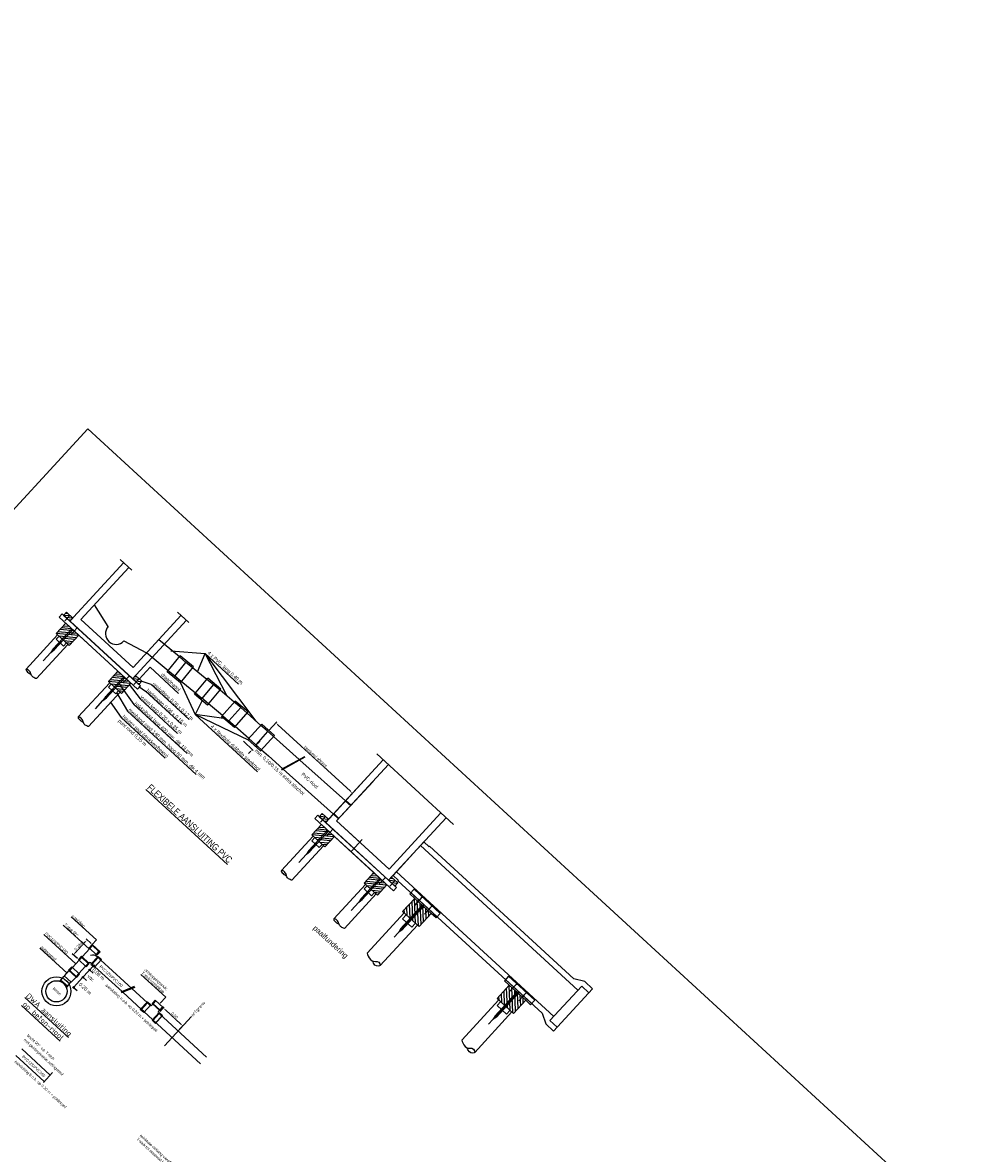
# Model space of a CAD drawing. Header units: metres. Extents: x 111546 to 149831, y 498798 to 507863.
# Tile 145 of 256: x 113094 to 113108, y 500855 to 500871. Entities that reach past the tile are written whole.
import ezdxf

# ---------------------------------------------------------------- set-up
doc = ezdxf.new("R2010")
doc.units = ezdxf.units.M
doc.linetypes.add('DASHDOT', pattern=[25.4, 12.7, -6.35, 0, -6.35])
doc.linetypes.add('HIDDEN', pattern=[9.525, 6.35, -3.175])
doc.layers.add('0-hulplijn', color=6, linetype='Continuous', plot=False)
for name, color, linetype in [('7-maatvoering', 3, 'Continuous'), ('7-nw-constr- hout', 3, 'Continuous'), ('7-nw-details', 2, 'Continuous'), ('temp', 7, 'Continuous')]:
    doc.layers.add(name, color=color, linetype=linetype)
doc.styles.get("Standard").update_dxf_attribs({"font": 'isocp-ie.shx'})
doc.styles.add('Stempel', font='arial.ttf')
doc.styles.add('Zaanstad', font='ARIALN.TTF')
doc.dimstyles.new('1-20', dxfattribs={"dimtxt": 0.04, "dimasz": 0.04, "dimexe": 0.02, "dimexo": 0.02, "dimgap": 0.01, "dimtad": 1, "dimzin": 0, "dimdsep": 46, "dimtxsty": 'Zaanstad', "dimcen": 0, "dimclrd": 256, "dimclre": 256, "dimclrt": 256, "dimadec": 0, "dimazin": 0, "dimtfac": 1, "dimtofl": 0, "dimtmove": 0, "dimatfit": 3, "dimfxl": 1, "dimtfill": 1, "dimtolj": 1, "dimtzin": 0, "dimlwd": -1, "dimlwe": -1, "dimarcsym": 0})

# ---------------------------------------------------------------- blocks, each defined once
blk = doc.blocks.new('*D1353')
at = {"layer": '7-nw-details', "transparency": 16777216}
for p, q in [((113096.314, 500857.309), (113096.372, 500857.372)), ((113096.388, 500857.33), (113096.604, 500857.131)), ((113096.589, 500857.056), (113096.647, 500857.119))]:
    blk.add_line(p, q, dxfattribs=at)
for points in [[(113096.392, 500857.335), (113096.383, 500857.326), (113096.358, 500857.358)], [(113096.609, 500857.136), (113096.6, 500857.126), (113096.634, 500857.104)]]:
    blk.add_solid(points, dxfattribs=at)
at = {"layer": 'Defpoints', "color": 0, "transparency": 16777216}
for p in [(113096.3, 500857.294), (113096.634, 500857.104), (113096.576, 500857.041)]:
    blk.add_point(p, dxfattribs=at)
at = {"layer": '7-nw-details', "transparency": 16777216, "insert": (113096.517, 500857.253), "char_height": 0.04, "attachment_point": 5, "rotation": 317.4144, "style": 'Zaanstad', "bg_fill": 3, "box_fill_scale": 1.1, "bg_fill_color": 256, "bg_fill_true_color": 13158600, "bg_fill_transparency": 0}
blk.add_mtext('\\A1;0.50', dxfattribs=at)
blk = doc.blocks.new('*D1354')
at = {"layer": '7-nw-details', "transparency": 16777216}
for p, q in [((113095.112, 500858.138), (113095.254, 500858.293)), ((113095.339, 500858.269), (113095.267, 500858.336)), ((113095.143, 500858.056), (113095.07, 500858.122))]:
    blk.add_line(p, q, dxfattribs=at)
for points in [[(113095.249, 500858.297), (113095.259, 500858.288), (113095.281, 500858.322)], [(113095.107, 500858.143), (113095.117, 500858.134), (113095.085, 500858.109)]]:
    blk.add_solid(points, dxfattribs=at)
at = {"layer": 'Defpoints', "color": 0, "transparency": 16777216}
for p in [(113095.354, 500858.256), (113095.158, 500858.042)]:
    blk.add_point(p, dxfattribs=at)
at = {"layer": '7-nw-details', "transparency": 16777216, "insert": (113095.161, 500858.236), "char_height": 0.04, "attachment_point": 5, "rotation": 47.4144, "style": 'Zaanstad', "bg_fill": 3, "box_fill_scale": 1.1, "bg_fill_color": 256, "bg_fill_true_color": 13158600, "bg_fill_transparency": 0}
blk.add_mtext('\\A1;0.28m', dxfattribs=at)
at = {"layer": 'Defpoints', "color": 0, "transparency": 16777216}
blk.add_point((113095.281, 500858.322), dxfattribs=at)
blk = doc.blocks.new('*D1403')
at = {"layer": '7-nw-details', "transparency": 16777216}
for p, q in [((113097.85, 500861.284), (113097.963, 500861.407)), ((113097.979, 500861.365), (113099.004, 500860.423)), ((113098.948, 500860.302), (113099.047, 500860.41))]:
    blk.add_line(p, q, dxfattribs=at)
for points in [[(113097.983, 500861.37), (113097.974, 500861.36), (113097.949, 500861.392)], [(113099.008, 500860.427), (113098.999, 500860.418), (113099.033, 500860.395)]]:
    blk.add_solid(points, dxfattribs=at)
at = {"layer": 'Defpoints', "color": 0, "transparency": 16777216}
for p in [(113097.837, 500861.269), (113098.934, 500860.287), (113099.033, 500860.395)]:
    blk.add_point(p, dxfattribs=at)
at = {"layer": '7-nw-details', "transparency": 16777216, "insert": (113098.512, 500860.916), "char_height": 0.04, "attachment_point": 5, "rotation": 317.4144, "style": 'Zaanstad', "bg_fill": 3, "box_fill_scale": 1.1, "bg_fill_color": 256, "bg_fill_true_color": 13158600, "bg_fill_transparency": 0}
blk.add_mtext('\\A1;berekend afschot', dxfattribs=at)
blk = doc.blocks.new('*D1404')
at = {"layer": '7-nw-details', "transparency": 16777216}
for p, q in [((113097.491, 500861.131), (113097.631, 500861.002)), ((113097.7, 500861.106), (113097.727, 500861.136)), ((113097.589, 500860.986), (113097.562, 500860.956)), ((113097.673, 500861.077), (113097.688, 500861.063))]:
    blk.add_line(p, q, dxfattribs=at)
for points in [[(113097.695, 500861.111), (113097.705, 500861.102), (113097.673, 500861.077)], [(113097.584, 500860.99), (113097.594, 500860.981), (113097.616, 500861.015)]]:
    blk.add_solid(points, dxfattribs=at)
at = {"layer": 'Defpoints', "color": 0, "transparency": 16777216}
for p in [(113097.476, 500861.144), (113097.658, 500861.091), (113097.616, 500861.015)]:
    blk.add_point(p, dxfattribs=at)
blk = doc.blocks.new('hakkelbout')
at = {"layer": '7-maatvoering', "linetype": 'DASHDOT', "ltscale": 0.5}
blk.add_line((0, 0.016), (0, -0.383), dxfattribs=at)
at = {"layer": '7-nw-constr- hout'}
for p, q in [((-0.016, 0), (0.016, 0)), ((-0.008, -0.008), (-0.008, -0.289)), ((0.008, -0.008), (0.008, -0.289)), ((-0.008, -0.289), (0, -0.321)), ((0.008, -0.289), (0, -0.321))]:
    blk.add_line(p, q, dxfattribs=at)
at = {"layer": '7-nw-constr- hout', "ltscale": 0.2}
for p, q in [((-0.016, 0), (-0.016, -0.008)), ((-0.016, -0.008), (0.016, -0.008)), ((0.016, 0), (0.016, -0.008))]:
    blk.add_line(p, q, dxfattribs=at)
blk = doc.blocks.new('buis400')
at = {"layer": '7-nw-details'}
for p, q in [((2.51, 0.2), (0.11, 0.2)), ((2.51, -0.2), (0.11, -0.2))]:
    blk.add_line(p, q, dxfattribs=at)
blk.add_lwpolyline([(2.51, -0.255), (2.43, -0.255), (2.43, -0.263), (0.23, -0.263), (0.12, -0.323), (0, -0.323), (0, 0.323), (0.12, 0.323), (0.23, 0.263), (2.43, 0.263), (2.43, 0.255), (2.51, 0.255)], close=True, dxfattribs=at)
blk.add_lwpolyline([(0, 0.263), (0.11, 0.263), (0.11, -0.263), (0, -0.263)], dxfattribs=at)

msp = doc.modelspace()

# ---------------------------------------------------------------- linework, layer by layer
at = {"layer": '7-nw-details', "ltscale": 0.2}
for p, q in [((113095.7987, 500863.6582), (113095.0377, 500862.8301)), ((113095.8722, 500863.5907), (113095.1928, 500862.8514)), ((113095.5793, 500862.7535), (113095.3846, 500863.0601)), ((113094.8864, 500862.8876), (113094.927, 500862.9319)), ((113094.8864, 500862.8876), (113095.9932, 500861.8703)), ((113094.927, 500862.9319), (113096.0339, 500861.9145)), ((113094.9899, 500862.9558), (113094.9492, 500862.9115)), ((113095.0377, 500862.8301), (113094.9492, 500862.9115)), ((113094.9543, 500862.917), (113095.0401, 500862.9096)), ((113095.0375, 500862.9125), (113094.9658, 500862.8345)), ((113095.0375, 500862.9125), (113094.9664, 500862.8352)), ((113094.9782, 500862.8848), (113095.0763, 500862.8764)), ((113094.98, 500862.945), (113095.0038, 500862.9429)), ((113094.9899, 500862.9558), (113095.0784, 500862.8744)), ((113095.0144, 500862.8515), (113095.0541, 500862.8481)), ((113095.0341, 500862.9089), (113095.033, 500862.9166)), ((113095.0426, 500862.9078), (113095.0341, 500862.9089)), ((113095.0784, 500862.8744), (113095.0377, 500862.8301)), ((113095.1928, 500862.8514), (113095.9307, 500862.1733)), ((113096.6841, 500862.8444), (113095.9228, 500862.0159)), ((113095.9307, 500862.1733), (113096.61, 500862.9126)), ((113094.8011, 500862.4378), (113095.0581, 500862.7175)), ((113094.8152, 500862.4235), (113095.0729, 500862.7039)), ((113094.8434, 500862.6554), (113094.9788, 500862.8027)), ((113094.869, 500862.6832), (113095.1345, 500862.6595)), ((113095.0968, 500862.6942), (113094.8942, 500862.7106)), ((113094.9201, 500862.7388), (113095.0615, 500862.7267)), ((113094.9439, 500862.7648), (113095.0279, 500862.7576)), ((113095.1632, 500862.6332), (113094.9788, 500862.8027)), ((113095.0377, 500862.8301), (113095.9228, 500862.0159)), ((113095.0508, 500862.7241), (113095.0569, 500862.7307)), ((113095.0789, 500862.6984), (113095.0508, 500862.7241)), ((113095.1404, 500862.7356), (113095.0552, 500862.6429)), ((113095.0789, 500862.6984), (113095.085, 500862.705)), ((113094.417, 500862.1533), (113094.8625, 500862.638)), ((113094.7671, 500862.386), (113094.9145, 500862.5464)), ((113095.0279, 500862.4859), (113094.8434, 500862.6554)), ((113095.1583, 500862.6278), (113094.8437, 500862.6551)), ((113094.8439, 500862.5733), (113094.8846, 500862.6175)), ((113094.9472, 500862.4783), (113094.8439, 500862.5733)), ((113094.8804, 500862.6214), (113095.1324, 500862.5994)), ((113095.1071, 500862.5716), (113094.9164, 500862.5884)), ((113094.9472, 500862.4783), (113094.9879, 500862.5226)), ((113094.9524, 500862.5553), (113095.0815, 500862.5435)), ((113095.0279, 500862.4859), (113095.1632, 500862.6332)), ((113095.1632, 500862.6332), (113095.7166, 500862.1245)), ((113095.8007, 500862.5501), (113096.1224, 500862.382)), ((113094.5651, 500862.0182), (113095.01, 500862.5023)), ((113094.6598, 500862.2692), (113094.7671, 500862.386)), ((113094.8011, 500862.4378), (113094.7671, 500862.386)), ((113094.7671, 500862.386), (113094.8152, 500862.4235)), ((113094.8015, 500862.4373), (113094.8008, 500862.4366)), ((113095.0558, 500862.5154), (113094.9893, 500862.5214)), ((113095.5811, 500861.9771), (113095.7166, 500862.1245)), ((113095.6577, 500862.0605), (113095.7993, 500862.0483)), ((113095.6816, 500862.0865), (113095.7655, 500862.0793)), ((113095.7073, 500862.1144), (113095.7297, 500862.1125)), ((113095.7166, 500862.1245), (113095.9009, 500861.9548)), ((113095.7885, 500862.0458), (113095.7945, 500862.0524)), ((113095.8165, 500862.0201), (113095.7885, 500862.0458)), ((113095.8781, 500862.0573), (113095.7929, 500861.9646)), ((113095.9638, 500862.0606), (113095.9231, 500862.0163)), ((113095.95, 500862.0458), (113095.9839, 500862.0422)), ((113095.9638, 500862.0606), (113096.0524, 500861.9792)), ((113095.1546, 500861.475), (113095.6002, 500861.9597)), ((113095.5387, 500861.7594), (113095.7958, 500862.0392)), ((113095.5529, 500861.7452), (113095.8106, 500862.0256)), ((113095.8959, 500861.9494), (113095.5809, 500861.9769)), ((113095.7655, 500861.8076), (113095.5811, 500861.9771)), ((113095.5816, 500861.895), (113095.6223, 500861.9392)), ((113095.6849, 500861.8), (113095.5816, 500861.895)), ((113095.6066, 500862.0049), (113095.8722, 500861.9812)), ((113095.6181, 500861.9431), (113095.8701, 500861.9211)), ((113095.8346, 500862.0158), (113095.6319, 500862.0323)), ((113095.8444, 500861.8934), (113095.6541, 500861.9101)), ((113095.7655, 500861.8076), (113095.9009, 500861.9548)), ((113095.8165, 500862.0201), (113095.8227, 500862.0267)), ((113095.9231, 500862.0163), (113096.0117, 500861.9349)), ((113095.9249, 500862.0182), (113096.0212, 500862.0079)), ((113096.0149, 500862.0139), (113095.9427, 500861.9353)), ((113095.9579, 500861.9844), (113096.0483, 500861.9748)), ((113095.9932, 500861.8703), (113096.0339, 500861.9145)), ((113095.9951, 500861.9502), (113096.023, 500861.9473)), ((113096.0524, 500861.9792), (113096.0117, 500861.9349)), ((113095.3027, 500861.3399), (113095.7477, 500861.824)), ((113095.5048, 500861.7077), (113095.6522, 500861.8681)), ((113095.5387, 500861.7594), (113095.5048, 500861.7077)), ((113095.5048, 500861.7077), (113095.5529, 500861.7452)), ((113095.5392, 500861.759), (113095.5385, 500861.7583)), ((113095.6849, 500861.8), (113095.7256, 500861.8443)), ((113095.6901, 500861.877), (113095.8185, 500861.8653)), ((113095.7927, 500861.8372), (113095.727, 500861.843)), ((113095.3974, 500861.5909), (113095.5048, 500861.7077)), ((113098.5006, 500860.04), (113098.5415, 500860.0845)), ((113098.5006, 500860.04), (113099.6136, 500859.017)), ((113098.5415, 500860.0845), (113099.6545, 500859.0615)), ((113098.6047, 500860.1085), (113098.5638, 500860.064)), ((113098.6528, 500859.9822), (113098.5638, 500860.064)), ((113098.5689, 500860.0696), (113098.6552, 500860.0621)), ((113098.6525, 500860.065), (113098.5805, 500859.9866)), ((113098.6525, 500860.065), (113098.5811, 500859.9873)), ((113098.593, 500860.0371), (113098.6916, 500860.0287)), ((113098.5948, 500860.0977), (113098.6187, 500860.0956)), ((113098.6047, 500860.1085), (113098.6937, 500860.0267)), ((113098.6294, 500860.0037), (113098.6693, 500860.0002)), ((113098.6491, 500860.0614), (113098.648, 500860.0692)), ((113098.6577, 500860.0603), (113098.6491, 500860.0614)), ((113098.6937, 500860.0267), (113098.6528, 500859.9822)), ((113098.4148, 500859.5876), (113098.6733, 500859.8689)), ((113098.429, 500859.5733), (113098.6882, 500859.8553)), ((113098.4574, 500859.8065), (113098.5935, 500859.9546)), ((113098.6429, 500859.6361), (113098.4574, 500859.8065)), ((113098.7741, 500859.7787), (113098.4577, 500859.8062)), ((113098.4831, 500859.8344), (113098.7501, 500859.8106)), ((113098.7122, 500859.8455), (113098.5085, 500859.862)), ((113098.5345, 500859.8904), (113098.6767, 500859.8781)), ((113098.5585, 500859.9165), (113098.6429, 500859.9092)), ((113098.779, 500859.7841), (113098.5935, 500859.9546)), ((113098.666, 500859.8756), (113098.6721, 500859.8822)), ((113098.6942, 500859.8497), (113098.666, 500859.8756)), ((113098.7561, 500859.8872), (113098.6704, 500859.794)), ((113098.6942, 500859.8497), (113098.7003, 500859.8564)), ((113098.0286, 500859.3016), (113098.4766, 500859.789)), ((113098.1775, 500859.1658), (113098.6249, 500859.6526)), ((113098.3807, 500859.5356), (113098.5289, 500859.6969)), ((113098.458, 500859.7239), (113098.4989, 500859.7684)), ((113098.5618, 500859.6284), (113098.458, 500859.7239)), ((113098.4946, 500859.7723), (113098.748, 500859.7502)), ((113098.7226, 500859.7223), (113098.5308, 500859.7391)), ((113098.5618, 500859.6284), (113098.6027, 500859.673)), ((113098.567, 500859.7058), (113098.6968, 500859.694)), ((113098.671, 500859.6657), (113098.6041, 500859.6717)), ((113098.6429, 500859.6361), (113098.779, 500859.7841)), ((113098.779, 500859.7841), (113099.3354, 500859.2727)), ((113098.2728, 500859.4182), (113098.3807, 500859.5356)), ((113098.4148, 500859.5876), (113098.3807, 500859.5356)), ((113098.3807, 500859.5356), (113098.429, 500859.5733)), ((113098.4153, 500859.5872), (113098.4146, 500859.5865)), ((113099.1566, 500858.9056), (113099.4151, 500859.1868)), ((113099.1708, 500858.8913), (113099.43, 500859.1732)), ((113099.1992, 500859.1244), (113099.3354, 500859.2727)), ((113099.4541, 500859.1634), (113099.2502, 500859.18)), ((113099.2763, 500859.2083), (113099.4186, 500859.1961)), ((113099.3003, 500859.2344), (113099.3846, 500859.2272)), ((113099.3261, 500859.2625), (113099.3486, 500859.2606)), ((113099.3354, 500859.2727), (113099.5207, 500859.1021)), ((113099.4077, 500859.1935), (113099.4138, 500859.2002)), ((113099.4359, 500859.1676), (113099.4077, 500859.1935)), ((113099.4979, 500859.2051), (113099.4122, 500859.1119)), ((113099.4359, 500859.1676), (113099.4421, 500859.1743)), ((113099.584, 500859.2084), (113099.5431, 500859.1639)), ((113099.5431, 500859.1639), (113099.6322, 500859.082)), ((113099.5449, 500859.1658), (113099.6417, 500859.1554)), ((113099.5702, 500859.1935), (113099.6042, 500859.1899)), ((113099.584, 500859.2084), (113099.6731, 500859.1266)), ((113098.7704, 500858.6195), (113099.2184, 500859.107)), ((113099.1224, 500858.8535), (113099.2707, 500859.0148)), ((113099.5158, 500859.0966), (113099.199, 500859.1242)), ((113099.3847, 500858.954), (113099.1992, 500859.1244)), ((113099.1997, 500859.0418), (113099.2406, 500859.0864)), ((113099.3036, 500858.9464), (113099.1997, 500859.0418)), ((113099.2249, 500859.1524), (113099.4919, 500859.1286)), ((113099.2364, 500859.0903), (113099.4898, 500859.0681)), ((113099.4639, 500859.0402), (113099.2726, 500859.057)), ((113099.3088, 500859.0237), (113099.438, 500859.012)), ((113099.3847, 500858.954), (113099.5207, 500859.1021)), ((113099.6354, 500859.1614), (113099.5628, 500859.0824)), ((113099.578, 500859.1318), (113099.669, 500859.1221)), ((113099.6136, 500859.017), (113099.6545, 500859.0615)), ((113099.6155, 500859.0974), (113099.6435, 500859.0944)), ((113099.6731, 500859.1266), (113099.6322, 500859.082)), ((113099.9029, 500859.0375), (113099.8432, 500858.9726)), ((113100.2738, 500858.6965), (113099.9029, 500859.0375)), ((113098.9193, 500858.4837), (113099.3667, 500858.9705)), ((113099.0145, 500858.7361), (113099.1224, 500858.8535)), ((113099.1566, 500858.9056), (113099.1224, 500858.8535)), ((113099.1224, 500858.8535), (113099.1708, 500858.8913)), ((113099.1571, 500858.9051), (113099.1563, 500858.9044)), ((113099.3036, 500858.9464), (113099.3445, 500858.9909)), ((113099.412, 500858.9837), (113099.3459, 500858.9896)), ((113099.9127, 500858.9086), (113099.7423, 500858.7231)), ((113099.9127, 500858.9086), (113099.8432, 500858.9726)), ((113100.23, 500858.6489), (113099.859, 500858.9898)), ((113099.886, 500858.591), (113099.8744, 500858.8669)), ((113099.9253, 500858.5549), (113099.9105, 500858.9062)), ((113100.1446, 500858.6955), (113099.9127, 500858.9086)), ((113100.0194, 500858.9299), (113099.9128, 500858.8141)), ((113099.9647, 500858.5187), (113099.9497, 500858.8747)), ((113099.7654, 500858.7018), (113099.2425, 500858.1329)), ((113099.9741, 500858.51), (113099.7423, 500858.7231)), ((113099.768, 500858.6995), (113099.7659, 500858.7489)), ((113099.8073, 500858.6633), (113099.8021, 500858.7882)), ((113099.8467, 500858.6272), (113099.8382, 500858.8276)), ((113100.1446, 500858.6955), (113099.9741, 500858.51)), ((113100.0016, 500858.5399), (113099.989, 500858.8385)), ((113100.0378, 500858.5793), (113100.0284, 500858.8024)), ((113100.1592, 500858.8022), (113100.0525, 500858.6864)), ((113100.0739, 500858.6186), (113100.0677, 500858.7662)), ((113100.1592, 500858.8022), (113100.0804, 500858.7166)), ((113100.1101, 500858.658), (113100.107, 500858.7301)), ((113100.2142, 500858.6316), (113100.1446, 500858.6955)), ((113100.2738, 500858.6965), (113100.2142, 500858.6316)), ((113099.9509, 500858.5313), (113099.4247, 500857.9588)), ((113099.7933, 500858.6763), (113099.7421, 500858.6206)), ((113099.872, 500858.5013), (113099.7421, 500858.6206)), ((113099.9231, 500858.5569), (113099.872, 500858.5013)), ((113101.2399, 500857.8087), (113101.1802, 500857.7437)), ((113101.2498, 500857.6798), (113101.1802, 500857.7437)), ((113101.567, 500857.42), (113101.196, 500857.761)), ((113101.6109, 500857.4677), (113101.2399, 500857.8087)), ((113101.2498, 500857.6798), (113101.0793, 500857.4943)), ((113101.1837, 500857.3983), (113101.1753, 500857.5988)), ((113101.223, 500857.3622), (113101.2114, 500857.6381)), ((113101.2623, 500857.3261), (113101.2475, 500857.6774)), ((113101.4816, 500857.4667), (113101.2498, 500857.6798)), ((113101.3567, 500857.7013), (113101.2501, 500857.5854)), ((113101.3567, 500857.7013), (113101.2779, 500857.6157)), ((113101.3017, 500857.2899), (113101.2867, 500857.6459)), ((113101.3386, 500857.3111), (113101.326, 500857.6097)), ((113101.3748, 500857.3505), (113101.3654, 500857.5735)), ((113101.4922, 500857.5761), (113101.3855, 500857.4603)), ((113101.4922, 500857.5761), (113101.4134, 500857.4905)), ((113101.1025, 500857.473), (113100.5795, 500856.9041)), ((113101.1303, 500857.4474), (113101.0791, 500857.3918)), ((113101.3111, 500857.2812), (113101.0793, 500857.4943)), ((113101.105, 500857.4707), (113101.1029, 500857.52)), ((113101.1443, 500857.4345), (113101.1391, 500857.5594)), ((113101.4816, 500857.4667), (113101.3111, 500857.2812)), ((113101.4109, 500857.3898), (113101.4047, 500857.5374)), ((113101.4471, 500857.4291), (113101.444, 500857.5013)), ((113101.5512, 500857.4028), (113101.4816, 500857.4667)), ((113101.6109, 500857.4677), (113101.5512, 500857.4028)), ((113101.2879, 500857.3025), (113100.7617, 500856.7299)), ((113101.209, 500857.2725), (113101.0791, 500857.3918)), ((113101.2601, 500857.3281), (113101.209, 500857.2725))]:
    msp.add_line(p, q, dxfattribs=at)
at = {"layer": '7-nw-details', "linetype": 'DASHDOT', "ltscale": 0.1}
for p, q in [((113095.7503, 500863.7026), (113095.914, 500863.5523)), ((113096.561, 500862.9575), (113096.7197, 500862.8117)), ((113098.3543, 500860.9126), (113098.0251, 500860.7309)), ((113098.3588, 500860.9045), (113098.0296, 500860.7228)), ((113099.0185, 500859.5778), (113099.1689, 500859.7414)), ((113095.9472, 500857.6611), (113095.7573, 500857.5839)), ((113095.9537, 500857.6491), (113095.7638, 500857.5719)), ((113096.377, 500856.8247), (113096.7556, 500857.2366)), ((113094.7911, 500856.4429), (113094.6633, 500856.304))]:
    msp.add_line(p, q, dxfattribs=at)
at = {"layer": '7-nw-details', "linetype": 'HIDDEN', "ltscale": 0.2}
for p, q in [((113096.3708, 500862.5034), (113096.2933, 500862.568)), ((113096.1997, 500862.3173), (113096.1223, 500862.3818)), ((113096.519, 500862.0512), (113096.6786, 500862.2468)), ((113096.6786, 500862.2468), (113096.5862, 500862.3238)), ((113096.7718, 500862.1708), (113096.6787, 500862.2468)), ((113096.519, 500862.0512), (113096.4266, 500862.1282)), ((113096.6122, 500861.9752), (113096.519, 500862.0513)), ((113096.9058, 500861.7355), (113097.0676, 500861.9293)), ((113097.0676, 500861.9293), (113096.9744, 500862.0054)), ((113097.1599, 500861.8523), (113097.0676, 500861.9293)), ((113096.908, 500861.7337), (113096.8126, 500861.8116)), ((113096.9981, 500861.6585), (113096.8966, 500861.7432)), ((113097.2857, 500861.4184), (113097.4527, 500861.6079)), ((113097.4527, 500861.6079), (113097.3603, 500861.685)), ((113097.543, 500861.5284), (113097.4527, 500861.6079)), ((113097.2817, 500861.4218), (113097.1934, 500861.4955)), ((113097.3761, 500861.339), (113097.2819, 500861.4219)), ((113097.8288, 500861.2765), (113097.7385, 500861.3561)), ((113097.8288, 500861.2765), (113097.9183, 500861.1963)), ((113097.6618, 500861.0872), (113097.5677, 500861.1701)), ((113097.658, 500861.0906), (113097.7476, 500861.0104)), ((113098.9341, 500860.2874), (113099.0084, 500860.2209)), ((113098.7632, 500860.1015), (113098.8375, 500860.035)), ((113095.3192, 500858.1993), (113095.3564, 500858.2398)), ((113095.3564, 500858.2398), (113095.4485, 500858.1551)), ((113095.1669, 500858.0336), (113095.2041, 500858.0741)), ((113095.2041, 500858.0741), (113095.2962, 500857.9895)), ((113095.3515, 500857.9794), (113095.4361, 500858.0715)), ((113095.4113, 500858.1146), (113095.4485, 500858.1551)), ((113095.4361, 500858.0715), (113095.4766, 500858.0342)), ((113095.0349, 500857.89), (113095.0722, 500857.9305)), ((113095.0349, 500857.89), (113095.127, 500857.8054)), ((113095.259, 500857.9489), (113095.2962, 500857.9895)), ((113095.3515, 500857.9794), (113095.392, 500857.9422)), ((113094.9098, 500857.7537), (113094.9336, 500857.7797)), ((113094.9098, 500857.7537), (113095.0018, 500857.6691)), ((113095.127, 500857.8054), (113095.1642, 500857.8459)), ((113095.0018, 500857.6691), (113095.0257, 500857.695)), ((113096.0488, 500857.3386), (113096.1334, 500857.4306)), ((113096.1739, 500857.3934), (113096.1334, 500857.4306)), ((113096.0893, 500857.3013), (113096.0488, 500857.3386)), ((113096.2145, 500857.1863), (113096.2991, 500857.2784)), ((113096.2991, 500857.2784), (113096.3396, 500857.2411)), ((113096.2145, 500857.1863), (113096.255, 500857.1491))]:
    msp.add_line(p, q, dxfattribs=at)
at = {"layer": '7-nw-details', "linetype": 'Continuous', "ltscale": 0.2}
for p, q in [((113096.5862, 500862.3238), (113096.3708, 500862.5034)), ((113096.4266, 500862.1282), (113096.1998, 500862.3173)), ((113096.4131, 500862.1117), (113096.5981, 500862.3384)), ((113096.7845, 500862.1863), (113096.5981, 500862.3384)), ((113096.5994, 500861.9596), (113096.4131, 500862.1117)), ((113096.5994, 500861.9596), (113096.7845, 500862.1863)), ((113096.9744, 500862.0054), (113096.7718, 500862.1708)), ((113096.8126, 500861.8116), (113096.6122, 500861.9752)), ((113096.8005, 500861.7972), (113096.9881, 500862.0218)), ((113097.1727, 500861.8677), (113096.9881, 500862.0218)), ((113096.9852, 500861.643), (113096.8005, 500861.7972)), ((113096.9852, 500861.643), (113097.1727, 500861.8677)), ((113097.3604, 500861.6849), (113097.1599, 500861.8523)), ((113097.1934, 500861.4955), (113096.9981, 500861.6585)), ((113097.1801, 500861.4804), (113097.3736, 500861.7)), ((113097.5583, 500861.5458), (113097.3736, 500861.7)), ((113097.3648, 500861.3262), (113097.1801, 500861.4804)), ((113097.3648, 500861.3262), (113097.5583, 500861.5458)), ((113097.7385, 500861.3561), (113097.5429, 500861.5284)), ((113097.5677, 500861.1701), (113097.3761, 500861.339)), ((113097.5547, 500861.156), (113097.7527, 500861.3715)), ((113097.7527, 500861.3715), (113097.9319, 500861.2111)), ((113097.5547, 500861.156), (113097.7339, 500860.9956)), ((113097.7339, 500860.9956), (113097.9319, 500861.2111)), ((113097.9184, 500861.1964), (113098.2808, 500860.872)), ((113097.7476, 500861.0104), (113097.8449, 500860.9234)), ((113097.8449, 500860.9234), (113098.0466, 500860.7428)), ((113098.2881, 500860.8655), (113098.9341, 500860.2874)), ((113098.054, 500860.7363), (113098.7632, 500860.1015)), ((113099.25, 500860.6312), (113098.6539, 500859.9826)), ((113099.3235, 500860.5637), (113098.8087, 500860.0037)), ((113098.6528, 500859.9822), (113099.5431, 500859.1639)), ((113098.6539, 500859.9826), (113099.0533, 500859.6156)), ((113098.7679, 500860.1075), (113098.8418, 500860.0396)), ((113098.8087, 500860.0037), (113099.1347, 500859.7041)), ((113098.8087, 500860.0037), (113099.551, 500859.3222)), ((113100.3565, 500860.0497), (113099.5431, 500859.1639)), ((113100.2819, 500860.1182), (113099.551, 500859.3222)), ((113095.31, 500858.2077), (113095.354, 500858.2556)), ((113095.31, 500858.2077), (113095.4205, 500858.1062)), ((113095.354, 500858.2556), (113095.4645, 500858.1541)), ((113095.1577, 500858.042), (113095.2017, 500858.0899)), ((113095.2017, 500858.0899), (113095.3122, 500857.9884)), ((113095.2109, 500858.0814), (113095.3192, 500858.1993)), ((113095.3357, 500857.977), (113095.4372, 500858.0874)), ((113095.3835, 500857.933), (113095.485, 500858.0434)), ((113095.3967, 500858.0987), (113095.4113, 500858.1146)), ((113095.4205, 500858.1062), (113095.4645, 500858.1541)), ((113095.4372, 500858.0874), (113095.485, 500858.0434)), ((113095.0245, 500857.886), (113094.9568, 500857.8123)), ((113095.019, 500857.8911), (113095.063, 500857.9389)), ((113095.019, 500857.8911), (113095.0245, 500857.886)), ((113095.0245, 500857.886), (113095.1239, 500857.7946)), ((113095.063, 500857.9389), (113095.1734, 500857.8374)), ((113095.0722, 500857.9305), (113095.1669, 500858.0336)), ((113095.1577, 500858.042), (113095.2682, 500857.9405)), ((113095.1642, 500857.8459), (113095.259, 500857.9489)), ((113095.2682, 500857.9405), (113095.3122, 500857.9884)), ((113095.3312, 500857.998), (113095.3441, 500857.9862)), ((113095.3357, 500857.977), (113095.3835, 500857.933)), ((113095.392, 500857.9422), (113095.7743, 500857.5908)), ((113095.4766, 500858.0342), (113096.1334, 500857.4306)), ((113094.8885, 500857.7379), (113094.9288, 500857.7818)), ((113094.9336, 500857.7797), (113094.9538, 500857.8016)), ((113094.9538, 500857.8016), (113094.9605, 500857.809)), ((113094.9568, 500857.8123), (113095.0563, 500857.7209)), ((113095.0458, 500857.717), (113095.0526, 500857.7243)), ((113095.1239, 500857.7946), (113095.0563, 500857.7209)), ((113095.1239, 500857.7946), (113095.1294, 500857.7895)), ((113095.1294, 500857.7895), (113095.1734, 500857.8374)), ((113094.9879, 500857.6465), (113095.0282, 500857.6904)), ((113095.0257, 500857.695), (113095.0458, 500857.717)), ((113095.7854, 500857.5807), (113096.0488, 500857.3386)), ((113096.0329, 500857.3361), (113096.1345, 500857.4466)), ((113096.1823, 500857.4026), (113096.1345, 500857.4466)), ((113096.1976, 500857.3978), (113096.2095, 500857.4106)), ((113096.0808, 500857.2921), (113096.0329, 500857.3361)), ((113096.0808, 500857.2921), (113096.1823, 500857.4026)), ((113096.2071, 500857.193), (113096.0893, 500857.3013)), ((113096.1986, 500857.1839), (113096.3001, 500857.2943)), ((113096.2465, 500857.1399), (113096.348, 500857.2503)), ((113096.3001, 500857.2943), (113096.348, 500857.2503)), ((113096.1986, 500857.1839), (113096.2465, 500857.1399)), ((113094.3574, 500856.7785), (113094.7597, 500856.4088)), ((113094.2728, 500856.6865), (113094.6751, 500856.3168))]:
    msp.add_line(p, q, dxfattribs=at)
at = {"layer": '7-nw-details', "linetype": 'DASHDOT', "ltscale": 0.5}
msp.add_line((113099.3752, 500860.9516), (113100.4604, 500859.9541), dxfattribs=at)
at = {"layer": '7-nw-details'}
for p, q in [((113095.3738, 500857.9583), (113095.2215, 500857.7925)), ((113095.3163, 500857.8956), (113095.3656, 500857.8503)), ((113095.2215, 500857.7925), (113095.0903, 500857.6497)), ((113095.2215, 500857.7925), (113095.2709, 500857.7472)), ((113095.0899, 500857.65), (113095.1396, 500857.6044))]:
    msp.add_line(p, q, dxfattribs=at)
at = {"layer": '7-nw-details', "ltscale": 0.2}
for points in [[(113095.1456, 500862.7309), (113095.1371, 500862.732), (113095.136, 500862.7397)], [(113094.5651, 500862.0182), (113094.5522, 500862.0204), (113094.5406, 500862.0256), (113094.5297, 500862.0315), (113094.518, 500862.0394), (113094.5084, 500862.0468), (113094.5032, 500862.053), (113094.4948, 500862.0632), (113094.4901, 500862.0758), (113094.486, 500862.0862), (113094.4826, 500862.0988), (113094.4763, 500862.1113), (113094.4687, 500862.1237), (113094.4589, 500862.1339), (113094.4486, 500862.1434), (113094.4392, 500862.1479), (113094.4262, 500862.153), (113094.417, 500862.1533), (113094.4151, 500862.1483), (113094.417, 500862.1355), (113094.4291, 500862.1205), (113094.4402, 500862.1103), (113094.4528, 500862.0989), (113094.4622, 500862.0929), (113094.474, 500862.0864), (113094.487, 500862.0813)], [(113095.8833, 500862.0526), (113095.8748, 500862.0537), (113095.8737, 500862.0614)], [(113096.02, 500862.0091), (113096.0115, 500862.0102), (113096.0104, 500862.0179)], [(113095.3027, 500861.3399), (113095.2899, 500861.3421), (113095.2783, 500861.3473), (113095.2673, 500861.3532), (113095.2557, 500861.3611), (113095.246, 500861.3685), (113095.2408, 500861.3747), (113095.2325, 500861.3849), (113095.2277, 500861.3974), (113095.2237, 500861.4079), (113095.2202, 500861.4204), (113095.214, 500861.433), (113095.2063, 500861.4454), (113095.1966, 500861.4556), (113095.1863, 500861.4651), (113095.1769, 500861.4696), (113095.1639, 500861.4747), (113095.1546, 500861.475), (113095.1527, 500861.47), (113095.1547, 500861.4572), (113095.1668, 500861.4422), (113095.1779, 500861.432), (113095.1904, 500861.4206), (113095.1999, 500861.4146), (113095.2116, 500861.4081), (113095.2247, 500861.403)], [(113098.7613, 500859.8824), (113098.7527, 500859.8835), (113098.7516, 500859.8913)], [(113098.1775, 500859.1658), (113098.1646, 500859.168), (113098.1529, 500859.1732), (113098.1419, 500859.1791), (113098.1302, 500859.1871), (113098.1205, 500859.1945), (113098.1153, 500859.2007), (113098.1069, 500859.211), (113098.1021, 500859.2236), (113098.098, 500859.2341), (113098.0946, 500859.2468), (113098.0883, 500859.2594), (113098.0806, 500859.2719), (113098.0708, 500859.2821), (113098.0604, 500859.2916), (113098.051, 500859.2962), (113098.0379, 500859.3013), (113098.0286, 500859.3016), (113098.0267, 500859.2966), (113098.0287, 500859.2838), (113098.0408, 500859.2686), (113098.052, 500859.2584), (113098.0646, 500859.2469), (113098.0741, 500859.2409), (113098.0859, 500859.2343), (113098.099, 500859.2292)], [(113099.5031, 500859.2004), (113099.4945, 500859.2014), (113099.4934, 500859.2092)], [(113099.6405, 500859.1566), (113099.6319, 500859.1577), (113099.6308, 500859.1655)], [(113100.0133, 500858.9361), (113100.0155, 500858.9255), (113100.0253, 500858.9249)], [(113100.1527, 500858.8082), (113100.1549, 500858.7976), (113100.1648, 500858.7971)], [(113098.9193, 500858.4837), (113098.9064, 500858.4859), (113098.8947, 500858.4911), (113098.8837, 500858.497), (113098.872, 500858.505), (113098.8623, 500858.5124), (113098.8571, 500858.5187), (113098.8486, 500858.5289), (113098.8439, 500858.5416), (113098.8398, 500858.5521), (113098.8363, 500858.5647), (113098.83, 500858.5773), (113098.8224, 500858.5898), (113098.8126, 500858.6001), (113098.8022, 500858.6096), (113098.7927, 500858.6142), (113098.7796, 500858.6192), (113098.7704, 500858.6195), (113098.7685, 500858.6145), (113098.7704, 500858.6017), (113098.7826, 500858.5865), (113098.7937, 500858.5763), (113098.8064, 500858.5648), (113098.8159, 500858.5588), (113098.8277, 500858.5522), (113098.8408, 500858.5471)], [(113099.2426, 500858.1329), (113099.2461, 500858.1143), (113099.2552, 500858.0925), (113099.2697, 500858.0673), (113099.2878, 500858.0423), (113099.3091, 500858.0264), (113099.3292, 500858.0184), (113099.3577, 500858.0161), (113099.3825, 500858.0173), (113099.4054, 500858.005), (113099.4209, 500857.9808), (113099.4247, 500857.9588), (113099.417, 500857.9521), (113099.3974, 500857.9494), (113099.3715, 500857.9526), (113099.3512, 500857.9659), (113099.3277, 500857.9924), (113099.3242, 500858.0093), (113099.3245, 500858.0208)], [(113101.3503, 500857.7072), (113101.3525, 500857.6967), (113101.3623, 500857.6961)], [(113101.4858, 500857.5821), (113101.488, 500857.5715), (113101.4978, 500857.571)], [(113100.5796, 500856.904), (113100.5831, 500856.8855), (113100.5922, 500856.8637), (113100.6067, 500856.8385), (113100.6248, 500856.8135), (113100.6462, 500856.7975), (113100.6662, 500856.7896), (113100.6947, 500856.7873), (113100.7195, 500856.7885), (113100.7424, 500856.7761), (113100.7579, 500856.752), (113100.7617, 500856.7299), (113100.754, 500856.7233), (113100.7345, 500856.7206), (113100.7085, 500856.7238), (113100.6883, 500856.7371), (113100.6647, 500856.7636), (113100.6612, 500856.7805), (113100.6615, 500856.792)]]:
    msp.add_lwpolyline(points, dxfattribs=at)
at = {"layer": '7-nw-details'}
for centre in [(113095.315, 500857.8962), (113095.3738, 500857.9583), (113095.2215, 500857.7925), (113095.0899, 500857.65)]:
    msp.add_circle(centre, 0.0101, dxfattribs=at)
at = {"layer": '7-nw-details', "linetype": 'Continuous'}
for radius in [0.205, 0.15]:
    msp.add_circle((113094.8475, 500857.5936), radius, dxfattribs=at)
at = {"layer": '7-nw-details', "ltscale": 0.2}
msp.add_arc((113095.69, 500862.6518), 0.1503, 137.42201, 317.42201, dxfattribs=at)
at = {"layer": '7-nw-details', "linetype": 'Continuous'}
for centre, radius, start, end in [((113095.3611, 500858.0058), 0.0995, 47.39336, 108.6964), ((113095.3177, 500857.9833), 0.02, 47.41437, 137.41437), ((113096.1829, 500857.4113), 0.02, 243.26018, 317.41437)]:
    msp.add_arc(centre, radius, start, end, dxfattribs=at)

# ---------------------------------------------------------------- block references
at = {"layer": '7-nw-details', "xscale": -1.259494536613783, "yscale": 1.259494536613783, "zscale": 1.259494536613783, "rotation": 317.4143730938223}
msp.add_blockref('buis400', (113102.1516, 500857.3304), dxfattribs=at)
at = {"layer": '7-nw-details', "ltscale": 0.2, "xscale": -1.574368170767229, "yscale": 1.574368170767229, "zscale": 1.574368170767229, "rotation": 317.4143730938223}
for p in [(113100.0287, 500858.8021), (113101.3657, 500857.5733)]:
    msp.add_blockref('hakkelbout', p, dxfattribs=at)

# ---------------------------------------------------------------- texts
at = {"layer": '0-hulplijn', "ltscale": 0.01, "insert": (113068.4754, 500974.5479, 0), "char_height": 31.10468, "attachment_point": 1, "rotation": 317.58453, "style": 'Stempel'}
msp.add_mtext_dynamic_manual_height_columns('Details', width=145.978115, gutter_width=4860.1057, heights=[0], dxfattribs=at)
at = {"layer": '7-nw-details', "style": 'Zaanstad'}
for s, height, p in [('4 x PVC, lang 0,40 m.', 0.050102, (113096.978, 500862.3718)), ('draadnagel', 0.0501, (113096.3194, 500862.0659)), ('opsluitklos 0,06 x 0,12 m', 0.050102, (113096.1985, 500861.9343)), ('vuren kesp 0,20 x 0,25 m', 0.050102, (113096.029, 500861.7499)), ('baddingen 0.06 x 0,16 m', 0.050102, (113096.1137, 500861.8421)), ('mesband rond 140 mm, hoog 60 mm, dik 4 mm', 0.050102, (113095.8595, 500861.5654)), ('hakkelbout lang 400 mm, dik 19 mm', 0.050102, (113095.9442, 500861.6576)), ('punt rond 0,15 m', 0.050102, (113095.7144, 500861.4122)), ('houten paal (drukken/heien)', 0.050102, (113095.7747, 500861.4732)), ('4 x flexibele dubbele steekmof', 0.050102, (113097.0222, 500861.3312)), ('min. 0,10/0,15 m extra afschot', 0.050102, (113097.6476, 500860.9884)), ('PVC-riool', 0.0501, (113098.3045, 500860.6557)), ('T-stuk 90%%D', 0.04, (113094.9515, 500858.5334)), ('combikap', 0.04, (113095.0601, 500858.6507)), ('PVC125/PVC160', 0.04, (113094.6776, 500858.4053)), ('paalfundering', 0.07557, (113098.4681, 500858.4783)), ('zettingsmof', 0.04, (113094.6174, 500858.2121)), ('0.06 m', 0.05, (113095.3482, 500857.8886)), ('PVC125/PVC160', 0.04, (113095.4506, 500857.9362)), ('ontstoppingsstuk:', 0.04, (113096.0854, 500857.8916)), ('var.', 0.05, (113095.2797, 500857.8)), ('T-stuk+combikap', 0.04, (113096.044, 500857.8466)), ('beton', 0.04, (113094.7928, 500857.626)), ('0.20 m', 0.05, (113095.1597, 500857.6846)), ('aansluiting b.o.b. op 0.20 m + polderpeil', 0.04, (113095.5365, 500857.6747)), ('bocht 90%%D  cq. T-stuk', 0.04, (113094.4261, 500856.9609)), ('met geintegreerde zettingsmof', 0.04, (113094.3796, 500856.9004)), ('aansluiting b.o.b. op 0.20 m + polderpeil', 0.04, (113094.2518, 500856.5938)), ('PVC125/PVC160', 0.04, (113094.3566, 500856.6627))]:
    msp.add_text(s, height=height, rotation=317.41437, dxfattribs=at).set_placement(p)
at = {"layer": '7-nw-details', "linetype": 'Continuous', "style": 'Zaanstad'}
msp.add_text('%%UFLEXIBELE AANSLUITING PVC', height=0.093942, rotation=317.41437, dxfattribs=at).set_placement((113096.1215, 500860.4646))
at = {"layer": '7-nw-details', "linetype": 'Continuous'}
for s, height, rotation, oblique, p in [('%%UDWA aansluiting', 0.075, 317.41437, 359.98465, (113094.4089, 500857.5184)), ('%%Uop beton-riool', 0.075, 317.41437, 359.98465, (113094.3623, 500857.403)), ('erfgrens', 0.04401, 47.777, 359.99802, (113096.7756, 500857.2334))]:
    msp.add_text(s, height=height, rotation=rotation, dxfattribs=dict(at, oblique=oblique)).set_placement(p)
at = {"layer": '7-nw-details', "ltscale": 0.2, "insert": (113096.0487, 500855.5753), "char_height": 0.04, "width": 0.87116, "attachment_point": 1, "rotation": 317.41437, "style": 'Zaanstad'}
msp.add_mtext('minimale dekking vanaf bovenkant\\PT-stuk tot maaiveld is 0,50 m', dxfattribs=at)

# ---------------------------------------------------------------- dimensions: what is measured, and where the dimension line sits
at = {"layer": '7-nw-details'}
dim = msp.add_linear_dim(base=(113097.6164, 500861.0152), p1=(113097.658, 500861.0906), p2=(113097.4761, 500861.1442), angle=47.41437, text=' ', dimstyle='1-20', dxfattribs=at)
dim.commit()
dim.dimension.update_dxf_attribs({"geometry": '*D1404', "text_midpoint": (113097.6447, 500861.046)})

# ---------------------------------------------------------------- leaders
for points in [[(113096.4664, 500862.4114), (113096.9506, 500862.3734), (113097.4212, 500861.9409)], [(113096.8439, 500862.112), (113096.9506, 500862.3734)], [(113097.2593, 500861.7693), (113096.9506, 500862.3734)], [(113097.6717, 500861.4149), (113096.9506, 500862.3734)], [(113096.0174, 500862.0113), (113096.1709, 500862.1784), (113096.5732, 500861.8086)], [(113095.7284, 500861.9479), (113095.9421, 500861.649), (113096.6952, 500860.9569)], [(113095.8755, 500861.9318), (113096.0292, 500861.731), (113096.5602, 500861.2429)], [(113096.0105, 500861.9069), (113096.108, 500861.8396), (113096.6162, 500861.3726)], [(113096.0524, 500861.9792), (113096.1806, 500861.9382), (113096.7235, 500861.4392)], [(113096.5994, 500861.9596), (113096.808, 500861.5095), (113097.69, 500860.6988)], [(113095.6954, 500861.8187), (113095.8505, 500861.5547), (113096.8222, 500860.6616)], [(113095.6065, 500861.6881), (113095.7637, 500861.4651), (113096.3848, 500860.8942)], [(113096.9098, 500861.7059), (113096.808, 500861.5095)], [(113097.2149, 500861.4513), (113096.808, 500861.5095)], [(113097.5707, 500861.1417), (113096.808, 500861.5095)]]:
    msp.add_leader(points, dimstyle='1-20', dxfattribs=at)

# ---------------------------------------------------------------- next in the draw order: dimensions: what is measured, and where the dimension line sits
for base, p1, p2, angle, text, picture, middle in [((113099.0334, 500860.3955), (113097.8367, 500861.2695), (113098.9341, 500860.2874), 317.41437, 'berekend afschot', '*D1403', (113098.5121, 500860.9163)), ((113095.2813, 500858.3224), (113095.1577, 500858.042), (113095.354, 500858.2556), 47.41437, '0.28m', '*D1354', (113095.1608, 500858.2362)), ((113096.6339, 500857.1042), (113096.3001, 500857.2943), (113096.5758, 500857.041), 317.41437, '0.50', '*D1353', (113096.5167, 500857.2533))]:
    dim = msp.add_linear_dim(base=base, p1=p1, p2=p2, angle=angle, text=text, dimstyle='1-20', dxfattribs=at)
    dim.commit()
    dim.dimension.update_dxf_attribs({"geometry": picture, "text_midpoint": middle})

# ---------------------------------------------------------------- next in the draw order: linework, layer by layer
at = {"layer": '7-nw-details', "linetype": 'HIDDEN', "ltscale": 0.2}
for p, q in [((113097.6697, 500861.08), (113097.8367, 500861.2695)), ((113096.217, 500857.4183), (113096.2543, 500857.4588)), ((113096.3091, 500857.3337), (113096.217, 500857.4183)), ((113096.2144, 500857.1863), (113096.2991, 500857.2784)), ((113096.9712, 500856.6606), (113096.2991, 500857.2784)), ((113096.3091, 500857.3337), (113096.3463, 500857.3742)), ((113096.8854, 500856.5696), (113096.2144, 500857.1863))]:
    msp.add_line(p, q, dxfattribs=at)
at = {"layer": '7-nw-details', "linetype": 'Continuous', "ltscale": 0.2}
for p, q in [((113099.4661, 500860.868), (113098.6528, 500859.9822)), ((113099.54, 500860.8001), (113098.8087, 500860.0037)), ((113098.9396, 500860.2946), (113099.0135, 500860.2267)), ((113096.2011, 500857.4193), (113096.2451, 500857.4672)), ((113096.3115, 500857.3178), (113096.2011, 500857.4193)), ((113096.3555, 500857.3657), (113096.2451, 500857.4672)), ((113096.1986, 500857.1839), (113096.3001, 500857.2943)), ((113096.2465, 500857.1399), (113096.348, 500857.2503)), ((113096.2905, 500857.3134), (113096.3023, 500857.3263)), ((113096.348, 500857.2503), (113096.3001, 500857.2943)), ((113096.3115, 500857.3178), (113096.3555, 500857.3657)), ((113096.2465, 500857.1399), (113096.1986, 500857.1839))]:
    msp.add_line(p, q, dxfattribs=at)
at = {"layer": '7-nw-details', "linetype": 'Continuous'}
msp.add_arc((113096.3052, 500857.2999), 0.02, 137.41437, 227.41437, dxfattribs=at)
at = {"layer": 'temp', "color": 2, "ltscale": 0.02}
msp.add_lwpolyline([(113084.3883, 500853.775), (113097.8584, 500841.3949), (113099.6102, 500843.3009), (113102.9265, 500840.253), (113112.0334, 500850.1616), (113095.2905, 500865.5498), (113084.4318, 500853.7351)], dxfattribs=at)

# ---------------------------------------------------------------- next in the draw order: leaders
at = {"layer": '7-nw-details'}
for points in [[(113095.3126, 500858.192), (113094.9433, 500858.5314)], [(113095.354, 500858.2556), (113095.4132, 500858.3199), (113095.0578, 500858.6465)], [(113095.1213, 500857.9839), (113094.67, 500858.3988)], [(113094.9984, 500857.8501), (113094.6131, 500858.2042)], [(113096.3134, 500857.4252), (113096.3916, 500857.5102), (113096.0425, 500857.831)]]:
    msp.add_leader(points, dimstyle='1-20', override={"dimgap": 0.01, "dimtad": 0}, dxfattribs=at)

doc.saveas('drawing.dxf')
